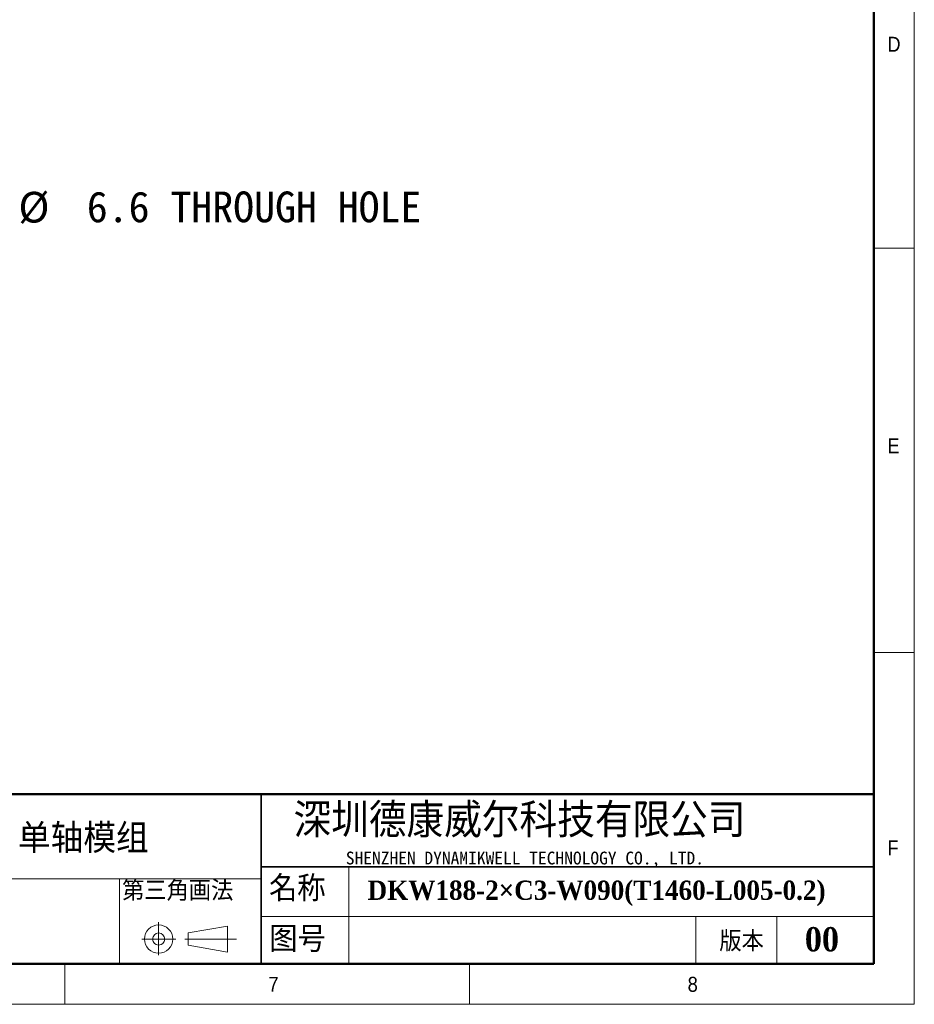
# Model space of a CAD drawing. Header units: millimetres. Extents: x 40 to 3320, y 40 to 2336.
# Tile 6 of 11: x 2435 to 3320, y 40 to 1014. Entities that reach past the tile are written whole.
import ezdxf

# ---------------------------------------------------------------- set-up
doc = ezdxf.new("R2010")
doc.units = ezdxf.units.MM
doc.header["$LTSCALE"] = 8
doc.layers.add('DIMNS', color=7, linetype='Continuous')
doc.styles.add('SLDTEXTSTYLE0', font='Gothic.ttf', dxfattribs={"width": 0.913})
doc.styles.add('SLDTEXTSTYLE1', font='timesbd.ttf', dxfattribs={"width": 0.933})
doc.styles.add('SLDTEXTSTYLE3', font='txt', dxfattribs={"bigfont": 'bigfont'})
doc.styles.add('SLDTEXTSTYLE4', font='txt', dxfattribs={"bigfont": 'bigfont'})
doc.styles.add('SLDTEXTSTYLE5', font='txt')
doc.styles.add('SLDTEXTSTYLE6', font='timesbd.ttf', dxfattribs={"width": 0.933, "bigfont": 'bigfont'})
doc.styles.add('SLDTEXTSTYLE7', font='txt')
doc.dimstyles.new('SLDDIMSTYLE8', dxfattribs={"dimtxt": 30.4, "dimasz": 16, "dimexe": 0, "dimexo": 0.0625, "dimgap": 7.6, "dimtad": 0, "dimtih": 1, "dimtoh": 1, "dimdec": 1, "dimrnd": 1e-09, "dimzin": 12, "dimdsep": 46, "dimtxsty": 'SLDTEXTSTYLE7', "dimsah": 1, "dimcen": 0, "dimadec": 0, "dimazin": 3, "dimtfac": 1, "dimtdec": 1, "dimtofl": 0, "dimtmove": 0, "dimatfit": 3, "dimfxl": 0, "dimfrac": 2, "dimtolj": 1, "dimtzin": 12, "dimarcsym": 0})

# ---------------------------------------------------------------- blocks, each defined once
blk = doc.blocks.new('_D_30')
at = {"layer": 'DIMNS'}
for p, q in [((2280.69, 755.83), (2322.82, 828.79)), ((2322.82, 828.79), (2354.82, 828.79))]:
    blk.add_line(p, q, dxfattribs=at)
blk.add_solid([(2280.69, 755.83), (2290.77, 768.49), (2286.62, 770.89)], dxfattribs=at)
at = {"layer": 'DIMNS', "char_height": 30.4, "attachment_point": 1, "style": 'SLDTEXTSTYLE7'}
for s, insert in [('38X ', (2354.82, 844.1)), ('%%c', (2433.94, 843.81)), (' 6.6 THROUGH HOLE', (2480.91, 844.1))]:
    blk.add_mtext(s, dxfattribs=dict(at, insert=insert))

msp = doc.modelspace()

# ---------------------------------------------------------------- linework, layer by layer
at = {"color": 7, "linetype": 'Continuous', "lineweight": 18}
for p, q in [((3320, 40), (3320, 2336)), ((3280, 2296), (3280, 80)), ((3280, 788), (3320, 788)), ((3280, 388), (3320, 388)), ((2760.7398642, 176), (2760.7398642, 80)), ((2201.4758613, 164), (2674.0064972, 164)), ((2533.8235685, 164), (2533.8235685, 80)), ((2674.0064972, 126.7204382), (3280, 126.7204382)), ((3104, 126.7204382), (3104, 80)), ((3184, 126.7204382), (3184, 80)), ((2572.6369816, 121.1881967), (2572.6369816, 88.504689)), ((2601.9065866, 110.5499805), (2640.7500893, 117.2694797)), ((2640.7500893, 117.2694797), (2640.7500893, 91.683194)), ((2601.9065866, 98.5499805), (2601.9065866, 110.5499805)), ((2555.9987653, 104.5499805), (2589.6093225, 104.5499805)), ((2598.4402248, 104.5499805), (2649.5575626, 104.5499805)), ((2601.9065866, 98.5499805), (2640.7500893, 91.683194)), ((80, 80), (3280, 80)), ((984, 80), (3280, 80)), ((2480, 40), (2480, 80)), ((2880, 80), (2880, 40)), ((40, 40), (3320, 40))]:
    msp.add_line(p, q, dxfattribs=at)
at = {"color": 7, "linetype": 'Continuous', "lineweight": 50}
for p, q in [((3280, 2296), (3280, 80)), ((3280, 248), (1464, 248)), ((80, 80), (3280, 80))]:
    msp.add_line(p, q, dxfattribs=at)
at = {"color": 7, "linetype": 'Continuous', "lineweight": 35}
for p, q in [((2674.0064972, 248), (2674.0064972, 80)), ((2674.0064972, 176), (3280, 176))]:
    msp.add_line(p, q, dxfattribs=at)
at = {"color": 7, "linetype": 'Continuous', "lineweight": 18}
for radius in [14, 6]:
    msp.add_circle((2572.6369816, 104.5499805), radius, dxfattribs=at)

# ---------------------------------------------------------------- texts
at = {"color": 7, "linetype": 'Continuous', "lineweight": 0}
for s, insert, char_height, attachment_point, style in [('D', (3293.3333333, 997.1704528), 14.8166667, 1, 'SLDTEXTSTYLE0'), ('E', (3293.3333333, 599.9106936), 14.8166667, 1, 'SLDTEXTSTYLE0'), ('深圳德康威尔科技有限公司', (2706.035275, 238.9403364), 33.866666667, 1, 'SLDTEXTSTYLE4'), ('单轴模组', (2433.5196309, 217.9086348), 25.4, 1, 'SLDTEXTSTYLE6'), ('F', (3293.3333333, 202.2338134), 14.8166667, 1, 'SLDTEXTSTYLE0'), ('SHENZHEN DYNAMIKWELL TECHNOLOGY CO., LTD.', (2757.7422597, 191.0601178), 12.7, 1, 'SLDTEXTSTYLE5'), ('名称', (2681.7878779, 167.243517), 25.4, 1, 'SLDTEXTSTYLE3'), ('DKW188-2×C3-W090(T1460-L005-0.2)', (2779.2438769, 162.3900317), 19.05, 1, 'SLDTEXTSTYLE1'), ('图号', (2682.128891, 117.170145), 25.4, 1, 'SLDTEXTSTYLE3'), ('版本', (3127.1953082, 112.3594717), 20, 1, 'SLDTEXTSTYLE3'), ('00', (3228.6372553, 116.3460171), 24, 2, 'SLDTEXTSTYLE1'), ('7', (2681.1653799, 67.1747364), 14.8166667, 1, 'SLDTEXTSTYLE0'), ('8', (3095.8188424, 67.1747364), 14.8166667, 1, 'SLDTEXTSTYLE0')]:
    msp.add_mtext(s, dxfattribs=dict(at, insert=insert, char_height=char_height, attachment_point=attachment_point, style=style))
at = {"layer": 'DIMNS', "color": 7, "insert": (2536.4839625, 162.4328436), "char_height": 20, "attachment_point": 1, "style": 'SLDTEXTSTYLE3'}
msp.add_mtext('第三角画法', dxfattribs=at)

# ---------------------------------------------------------------- dimensions: what is measured, and where the dimension line sits
at = {"layer": 'DIMNS'}
dim = msp.add_diameter_dim_2p(p1=(2277.3949755, 750.1134467), p2=(2280.6949755, 755.8292144), text='38X <> THROUGH HOLE\\P', dimstyle='SLDDIMSTYLE8', dxfattribs=at)
dim.commit()
dim.dimension.update_dxf_attribs({"geometry": '_D_30', "text_midpoint": (2605.6687705, 828.7867875), "dimtype": 163})

doc.saveas('drawing.dxf')
